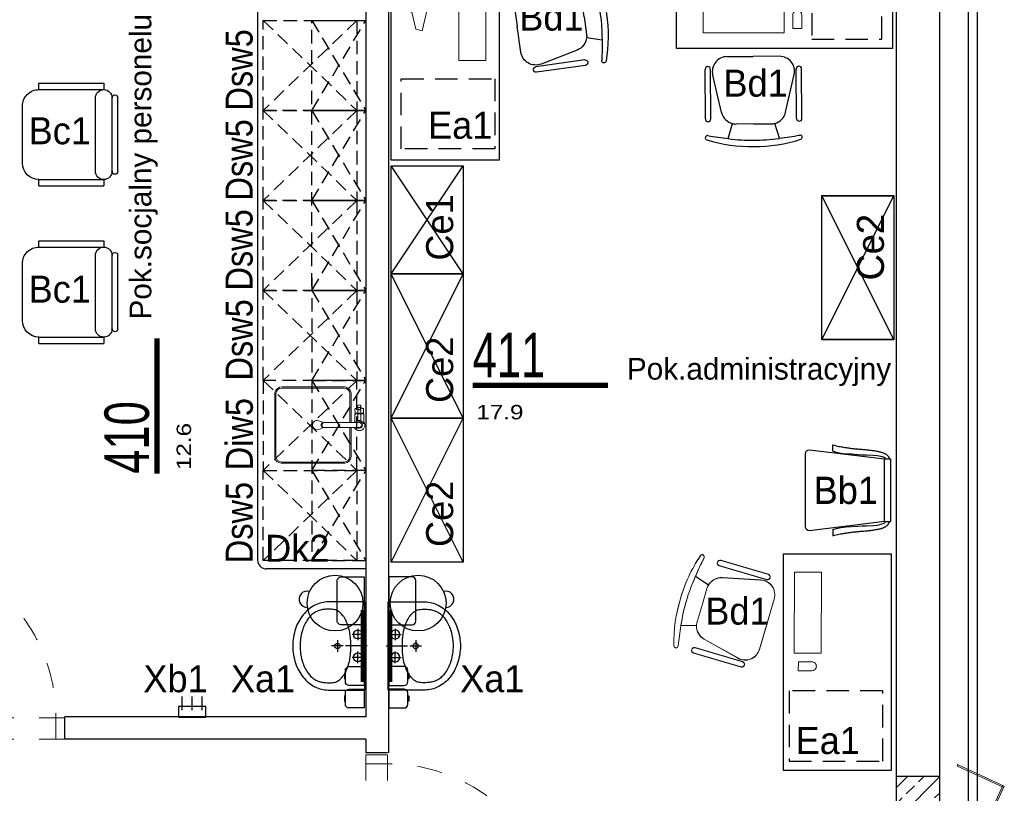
# Model space of a CAD drawing. Header units: millimetres. Extents: x 14495 to 271441, y -21035 to 2232.
# Tile 39 of 227: x 87549 to 88095, y -9360 to -8930. Entities that reach past the tile are written whole.
import ezdxf
from ezdxf.enums import TextEntityAlignment as Align

# ---------------------------------------------------------------- set-up
doc = ezdxf.new("R2010")
doc.units = ezdxf.units.MM
for name, pattern in [('0921-X-AR-20-00-FA$0$DASHED2', [0.375, 0.25, -0.125]), ('DASHED', [28.222222, 14.111111, -14.111111]), ('KRESKOWA2', [0.375, 0.25, -0.125])]:
    doc.linetypes.add(name, pattern=pattern)
for name, color, linetype in [('-- TECH  SYMBOLE', 1, 'Continuous'), ('-- TECH WYPOSAŻENIE', 2, 'Continuous'), ('-TECH Wyp-meble', 1, 'Continuous'), ('_urządzenia_sanit', 1, 'Continuous'), ('a-cienka', 8, 'Continuous'), ('A-POW-NR', 1, 'Continuous'), ('a_HATCH', 9, 'Continuous'), ('A_okładzina HPL', 37, 'Continuous'), ('A_PROJEKTOWANE', 3, 'Continuous'), ('A_SC_DZIAlOWE', 4, 'Continuous'), ('SC-PROJEKT', 3, 'Continuous'), ('TECH Meble', 1, 'Continuous'), ('TECH Sprzęt', 1, 'Continuous'), ('TECH Wyp.drobne', 1, 'Continuous')]:
    doc.layers.add(name, color=color, linetype=linetype)
doc.layers.add('A-POW', color=2, linetype='Continuous', plot=False)
for name, color, linetype, lineweight in [('A_L_CIENKA', 251, 'Continuous', 5), ('A_Stolarka_drzwi', 1, 'Continuous', 9), ('P-SANR-FIXT', 2, 'Continuous', 9), ('TECH Wyp-meble', 1, 'Continuous', 15)]:
    doc.layers.add(name, color=color, linetype=linetype, lineweight=lineweight)
doc.styles.add('ARIAL1_2', font='arial.ttf', dxfattribs={"width": 1.2})
doc.styles.add('arialce', font='ARIALN.TTF')
doc.styles.add('cg', font='GOTHIC.TTF')
doc.styles.add('ROMANS', font='romans', dxfattribs={"width": 0.6})
doc.styles.add('switz721ltexbt', font='swissel.ttf')

# ---------------------------------------------------------------- blocks, each defined once
blk = doc.blocks.new('DRZWI Z OSCIEZNICA NIEOKALAJACA 90')
at = {"linetype": 'DASHED'}
for p, q in [((-12, 5), (-12, 99)), ((0, 5), (0, 99))]:
    blk.add_line(p, q, dxfattribs=at)
at = {"ltscale": 0.05}
blk.add_line((-39.5, 52), (25.59, 52), dxfattribs=at)
for points in [[(-12, 99), (-12, 104), (0, 104), (0, 99)], [(93.91, 9.01), (1.43, 9.01), (1.43, 6.01), (93.91, 6.01)], [(-12, 0), (-12, 5), (0, 5), (0, 0)]]:
    blk.add_lwpolyline(points, close=True)
for points in [[(82.48, 9.01), (82.48, 16.01), (68.48, 16.01), (68.48, 14.01), (80.48, 14.01), (80.48, 9.01)], [(82.48, 6.01), (82.48, -0.99), (68.48, -0.99), (68.48, 1.01), (80.48, 1.01), (80.48, 6.01)]]:
    blk.add_lwpolyline(points)
at = {"linetype": 'DASHED'}
blk.add_arc((0, 5), 94, 2.4475, 90, dxfattribs=at)
blk = doc.blocks.new('fghsdx')
at = {"lineweight": 0}
for p, q in [((-37.08, -19.4), (-25.08, 6.6)), ((-36.19, -19.4), (-24.35, 6.26)), ((-14.42, 0.8), (-25.41, 5.87)), ((-14.08, 1.53), (-25.08, 6.6)), ((-2.07, 1.53), (8.92, 6.6)), ((-1.73, 0.8), (9.26, 5.87)), ((20.04, -19.4), (8.2, 6.26)), ((20.92, -19.4), (8.92, 6.6)), ((-16.15, 0.8), (0, 0.8)), ((-16.15, 0.8), (-16.15, 0)), ((-16.15, 0), (0, 0)), ((-14.42, 0.8), (-14.08, 1.53)), ((-1.73, 0.8), (-2.07, 1.53)), ((0, 0.8), (0, 0)), ((-37.08, -19.4), (-36.19, -19.4)), ((20.92, -19.4), (20.04, -19.4))]:
    blk.add_line(p, q, dxfattribs=at)
blk = doc.blocks.new('Sink-Top_Mount-Kitchen-All_in_One-KOHLER-Verse-K-RH28176 - NA-Stainless Steel-2198421-PW_K0')
at = {"layer": 'P-SANR-FIXT'}
for p, q in [((1.9, 28.2), (0.66, 28.2)), ((6.2, 28.2), (1.9, 28.2)), ((6.2, 28.2), (1.9, 28.2)), ((6.26, 28.04), (6.26, 28.14)), ((6.26, 28.04), (6.26, 28.14)), ((6.56, 27.9), (6.26, 28.04)), ((6.26, 28.04), (6.56, 27.9)), ((6.26, 23.44), (6.26, 28.04)), ((6.56, 28.04), (6.56, 27.9)), ((6.56, 27.9), (6.56, 28.04)), ((6.56, 23.58), (6.56, 27.9)), ((9.05, 28.14), (6.61, 28.1)), ((6.61, 28.1), (9.05, 28.14)), ((-1.4, 22.98), (-1.4, 25.74)), ((-1.4, 22.98), (-1.4, 5.99)), ((1.41, 22.98), (1.41, 25.63)), ((1.41, 5.98), (1.41, 22.98)), ((1.9, 23.29), (6.2, 23.29)), ((2.75, 26.59), (6.2, 26.59)), ((2.75, 24.89), (6.2, 24.89)), ((6.26, 23.44), (6.56, 23.58)), ((6.26, 23.35), (6.26, 23.44)), ((6.56, 23.58), (6.56, 23.44)), ((6.61, 23.39), (9.05, 23.35)), ((8.67, 25.31), (8.67, 26.18)), ((9.54, 26.51), (8.89, 26.39)), ((9.54, 24.98), (8.89, 25.09)), ((10.27, 26.63), (9.54, 26.51)), ((10.27, 26.63), (9.54, 26.51)), ((9.54, 24.98), (10.36, 24.84)), ((10.36, 24.84), (9.54, 24.98)), ((9.81, 26.38), (9.81, 25.09)), ((9.88, 26.5), (10.14, 26.61)), ((9.88, 24.98), (10.14, 24.87)), ((-21.21, 17.66), (-21.21, -17.66)), ((-20.52, 17.32), (-20.52, -17.32)), ((-17.34, 20.49), (-1.4, 20.49)), ((-17.09, 21.31), (-1.4, 21.31)), ((1.41, 21.31), (17.09, 21.31)), ((17.34, 20.49), (1.41, 20.49)), ((20.52, 17.32), (20.52, -17.32)), ((21.24, 17.15), (21.24, -17.15)), ((-1.4, 5.99), (-2.41, 3.21)), ((2.41, 3.21), (1.41, 5.98)), ((-18.02, -21.2), (18.02, -21.2)), ((-17.34, -20.49), (17.34, -20.49))]:
    blk.add_line(p, q, dxfattribs=at)
for centre, radius, start, end in [((0.01, 25.74), 3.1, 52.3561, 242.9065), ((0.01, 25.74), 3.1, 52.3561, 242.9065), ((0.01, 25.74), 1.74, 323.2478, 215.9549), ((-0.19, 25.74), 2.6, 307.8866, 70.8028), ((6.2, 28.14), 0.0595, 0, 90), ((6.2, 28.14), 0.0595, 0, 90), ((6.62, 28.04), 0.0568, 91.0001, 180), ((6.62, 28.04), 0.0568, 91.0001, 180), ((0, 25.74), 1.41, 355.4368, 180), ((0.01, 25.74), 3.1, 296.7952, 307.6439), ((6.06, 26.46), 0.196, 346.1171, 44.3003), ((6.06, 25.03), 0.196, 315.6997, 13.8829), ((6.2, 23.35), 0.0595, 270, 360), ((6.79, 26.34), 0.228, 139.824, 187.5734), ((6.79, 25.14), 0.228, 172.4266, 220.176), ((6.62, 23.44), 0.0568, 180, 268.9999), ((23.03, -242.25), 269.24, 93.1404, 93.4966), ((8.01, 34.63), 9.74, 261.7524, 271.6107), ((8.81, 26.2), 0.15, 130.7216, 188.3589), ((8.81, 25.29), 0.15, 171.6411, 229.2784), ((8.95, 26.03), 0.364, 100, 130.7216), ((8.95, 25.45), 0.364, 229.2784, 260), ((9.96, 26.38), 0.142, 121.5021, 180), ((9.93, 25.09), 0.12, 180, 244.398), ((10.35, 25.74), 0.9, 270.5499, 95.556), ((10.35, 25.74), 0.9, 270.5499, 95.556), ((-17.09, 17.15), 4.16, 90, 173.0533), ((-17.34, 17.32), 3.17, 90, 180), ((17.09, 17.15), 4.16, 360, 90), ((17.34, 17.32), 3.17, 0, 90), ((0, 2.33), 2.57, 160, 20), ((-17.09, -17.15), 4.16, 186.9467, 257.0598), ((-17.34, -17.32), 3.18, 180, 270), ((17.34, -17.32), 3.17, 270, 360), ((17.09, -17.15), 4.16, 282.9402, 0)]:
    blk.add_arc(centre, radius, start, end, dxfattribs=at)
for centre, major_axis, ratio, start_param, end_param in [((9.04, 25.73), (0, 2.42), 0.113203, 5.594218, 6.231005), ((0, 5.79), (1.41, 0), 0.945181, 2.930002, 6.494496), ((0, 6.35), (1.41, 0), 0.941223, 3.210567, 6.283185)]:
    blk.add_ellipse(centre, major_axis=major_axis, ratio=ratio, start_param=start_param, end_param=end_param, dxfattribs=at)
for points in [[(9.21, 27.59), (9.21, 27.64), (9.19, 27.73), (9.17, 27.84), (9.15, 27.94), (9.13, 28.02), (9.1, 28.08), (9.08, 28.12), (9.06, 28.13), (9.05, 28.14)], [(9.54, 26.51), (9.51, 26.65), (9.43, 26.92), (9.29, 27.29), (9.23, 27.49), (9.21, 27.59)], [(9.05, 23.35), (9.06, 23.35), (9.08, 23.36), (9.1, 23.4), (9.13, 23.47), (9.15, 23.54), (9.17, 23.64), (9.19, 23.76), (9.21, 23.85), (9.21, 23.89)], [(9.54, 24.98), (9.51, 24.83), (9.43, 24.56), (9.29, 24.2), (9.23, 23.99), (9.21, 23.89)]]:
    blk.add_open_spline(points, degree=3, dxfattribs=at)
for points, knots in [([(9.54, 26.51), (9.53, 26.56), (9.5, 26.67), (9.46, 26.79), (9.43, 26.89), (9.41, 26.96), (9.38, 27.03), (9.36, 27.09), (9.35, 27.14), (9.33, 27.18), (9.31, 27.24), (9.29, 27.3), (9.27, 27.36), (9.25, 27.42), (9.23, 27.5), (9.22, 27.55), (9.21, 27.59)], [0, 0, 0, 0, 0.125, 0.25, 0.3125, 0.375, 0.4375, 0.5, 0.53125, 0.5625, 0.625, 0.6875, 0.75, 0.8125, 0.875, 1, 1, 1, 1]), ([(2.45, 25.74), (2.45, 25.78), (2.45, 25.86), (2.46, 25.96), (2.47, 26.05), (2.47, 26.11), (2.48, 26.16), (2.49, 26.2), (2.49, 26.23), (2.5, 26.26), (2.51, 26.3), (2.52, 26.35), (2.54, 26.39), (2.55, 26.43), (2.57, 26.45), (2.59, 26.47), (2.61, 26.5), (2.65, 26.53), (2.69, 26.57), (2.73, 26.58), (2.75, 26.59)], [0, 0, 0, 0, 0.125, 0.25, 0.3125, 0.375, 0.4375, 0.46875, 0.5, 0.53125, 0.5625, 0.625, 0.6875, 0.71875, 0.75, 0.78125, 0.8125, 0.875, 0.9375, 1, 1, 1, 1]), ([(2.45, 25.74), (2.45, 25.7), (2.45, 25.62), (2.46, 25.52), (2.47, 25.44), (2.47, 25.38), (2.48, 25.33), (2.49, 25.29), (2.49, 25.26), (2.5, 25.23), (2.51, 25.19), (2.52, 25.14), (2.54, 25.09), (2.55, 25.06), (2.57, 25.03), (2.59, 25.01), (2.61, 24.98), (2.65, 24.95), (2.69, 24.92), (2.73, 24.9), (2.75, 24.89)], [0, 0, 0, 0, 0.125, 0.25, 0.3125, 0.375, 0.4375, 0.46875, 0.5, 0.53125, 0.5625, 0.625, 0.6875, 0.71875, 0.75, 0.78125, 0.8125, 0.875, 0.9375, 1, 1, 1, 1]), ([(8.28, 26.59), (8.3, 26.58), (8.34, 26.56), (8.39, 26.53), (8.42, 26.5), (8.44, 26.47), (8.46, 26.45), (8.47, 26.42), (8.48, 26.39), (8.5, 26.34), (8.51, 26.29), (8.52, 26.25), (8.52, 26.22), (8.53, 26.19), (8.54, 26.15), (8.54, 26.1), (8.55, 26.04), (8.55, 25.96), (8.56, 25.86), (8.56, 25.78), (8.56, 25.74)], [-1, -1, -1, -1, -0.9375, -0.875, -0.8125, -0.78125, -0.75, -0.71875, -0.6875, -0.625, -0.5625, -0.53125, -0.5, -0.46875, -0.4375, -0.375, -0.3125, -0.25, -0.125, 0, 0, 0, 0]), ([(8.28, 24.9), (8.3, 24.9), (8.34, 24.92), (8.39, 24.95), (8.42, 24.99), (8.44, 25.01), (8.46, 25.04), (8.47, 25.06), (8.48, 25.09), (8.5, 25.14), (8.51, 25.19), (8.52, 25.23), (8.52, 25.26), (8.53, 25.29), (8.54, 25.33), (8.54, 25.38), (8.55, 25.44), (8.55, 25.52), (8.56, 25.62), (8.56, 25.7), (8.56, 25.74)], [-1, -1, -1, -1, -0.9375, -0.875, -0.8125, -0.78125, -0.75, -0.71875, -0.6875, -0.625, -0.5625, -0.53125, -0.5, -0.46875, -0.4375, -0.375, -0.3125, -0.25, -0.125, 0, 0, 0, 0]), ([(9.21, 23.89), (9.22, 23.93), (9.23, 23.98), (9.25, 24.06), (9.27, 24.12), (9.29, 24.18), (9.31, 24.25), (9.33, 24.3), (9.35, 24.35), (9.36, 24.39), (9.38, 24.45), (9.41, 24.52), (9.43, 24.59), (9.46, 24.69), (9.5, 24.82), (9.53, 24.92), (9.54, 24.98)], [0, 0, 0, 0, 0.125, 0.1875, 0.25, 0.3125, 0.375, 0.4375, 0.46875, 0.5, 0.5625, 0.625, 0.6875, 0.75, 0.875, 1, 1, 1, 1])]:
    blk.add_open_spline(points, degree=3, knots=knots, dxfattribs=at)
blk = doc.blocks.new('K.1.1')
at = {"color": 2}
for p, q in [((-20.38, 53), (20.38, 53)), ((-20.38, 49.77), (20.38, 49.77)), ((-28.5, 9.23), (-28.5, 45.15)), ((-25, 45.15), (-28.5, 45.15)), ((-25, 9.23), (-25, 45.15)), ((25, 9.23), (25, 45.15)), ((28.5, 45.15), (25, 45.15)), ((28.5, 9.23), (28.5, 45.15)), ((-20.38, 40.54), (20.38, 40.54)), ((-28.5, 9.23), (-25, 9.23)), ((25, 9.23), (28.5, 9.23)), ((-15.77, 0), (15.77, 0))]:
    blk.add_line(p, q, dxfattribs=at)
for centre, radius, start, end in [((-20.38, 45.15), 4.62, 90, 270), ((-20.38, 51.38), 1.62, 90, 270), ((20.38, 51.38), 1.62, 270, 90), ((20.38, 45.15), 4.62, 270, 90), ((-15.77, 9.23), 9.23, 180, 270), ((15.77, 9.23), 9.23, 270, 0)]:
    blk.add_arc(centre, radius, start, end, dxfattribs=at)
at = {"style": 'ROMANS', "flags": 1}
for tag, p in [('OPIS', (-154.94, 45.65)), ('WYMIARY', (-154.7, 27.93)), ('PRODUCENT', (-155.26, 9.38)), ('TYP', (-155.26, -12.3))]:
    blk.add_attdef(tag, p, '', height=10, dxfattribs=at)
blk = doc.blocks.new('wieszak krótki')
at = {"color": 2, "linetype": 'Continuous'}
for p, q in [((-1.58, 19.5), (-9.16, 19.5)), ((-1.58, 14), (-9.16, 14)), ((-1.58, 8.5), (-9.16, 8.5))]:
    blk.add_line(p, q, dxfattribs=at)
blk.add_lwpolyline([(-3.68, 6.5), (-3.68, 21.5), (2.21, 21.5), (2.21, 6.5)], close=True, dxfattribs=at)
blk = doc.blocks.new('FOTEL do BIURKA')
at = {"color": 2}
for p, q in [((-14.27, 8.03), (-11.71, -0.26)), ((14.27, 8.03), (11.71, -0.26)), ((0, 0), (-9.66, 0)), ((0, 0), (9.66, 0)), ((-17.78, -6.45), (-22.62, -27.28)), ((17.78, -6.45), (22.62, -27.28)), ((-14.51, -37.5), (0, -37.5)), ((14.51, -37.5), (0, -37.5))]:
    blk.add_line(p, q, dxfattribs=at)
at = {"color": 2, "ltscale": 0.7}
for p, q in [((-26.79, -2.94), (-26.79, -30.47)), ((-23.79, -2.94), (-23.79, -30.47)), ((23.79, -2.94), (23.79, -30.47)), ((26.79, -2.94), (26.79, -30.47))]:
    blk.add_line(p, q, dxfattribs=at)
at = {"color": 2}
for centre, radius, start, end in [((-1.1, -70.52), 83.02, 89.2376, 107.5114), ((1.1, -70.52), 83.02, 72.4886, 90.7624), ((-25.71, 7.51), 1.21, 108.3082, 283.3685), ((3.38, -145.12), 154.17, 96.5758, 100.77), ((0, -91.36), 100.41, 90, 98.0662), ((0, -91.36), 100.41, 81.9338, 90), ((-3.38, -145.12), 154.17, 79.23, 83.4242), ((25.71, 7.51), 1.21, 256.6315, 71.6918), ((-9.66, -8.33), 8.33, 90, 103.3032), ((9.66, -8.33), 8.33, 76.6968, 90), ((-9.66, -8.33), 8.33, 104.2415, 166.9068), ((9.66, -8.33), 8.33, 13.0932, 75.7585), ((-14.51, -29.17), 8.33, 166.9068, 270), ((14.51, -29.17), 8.33, 270, 13.0932)]:
    blk.add_arc(centre, radius, start, end, dxfattribs=at)
at = {"color": 2, "ltscale": 0.7}
for centre, start, end in [((-25.29, -2.94), 360, 180), ((-25.29, -2.94), 360, 180), ((25.29, -2.94), 0, 180), ((25.29, -2.94), 0, 180), ((-25.29, -30.47), 180, 360), ((25.29, -30.47), 180, 0)]:
    blk.add_arc(centre, 1.5, start, end, dxfattribs=at)
blk = doc.blocks.new('komputer')
at = {"color": 252, "lineweight": 18}
for p, q in [((-39005.35, 1320.85), (-39009.08, 1311.81)), ((-39001.63, 1321.04), (-39005.35, 1320.85)), ((-38999.55, 1281.1), (-39001.63, 1321.04)), ((-39009.08, 1311.81), (-39012.51, 1311.63)), ((-39012.51, 1311.63), (-39011.35, 1289.33)), ((-39009.08, 1311.81), (-39007.92, 1289.51)), ((-39007.92, 1289.51), (-39009.08, 1311.81)), ((-39011.35, 1289.33), (-39007.92, 1289.51)), ((-39007.92, 1289.51), (-39003.27, 1280.9)), ((-39003.27, 1280.9), (-38999.55, 1281.1))]:
    blk.add_line(p, q, dxfattribs=at)
blk.add_lwpolyline([(-38971.81, 1286.74), (-38963.87, 1331.04), (-38978.63, 1333.69), (-38986.57, 1289.39)], close=True, dxfattribs=at)
blk.add_lwpolyline([(-38975.81, 1277.59), (-38974.93, 1282.51), (-38982.31, 1283.83, 0.414214), (-38985.21, 1281.81), (-38985.21, 1281.81, 0.414214), (-38983.19, 1278.91)], format="xyb", close=True, dxfattribs=at)
blk = doc.blocks.new('umywalka')
at = {"layer": '_urządzenia_sanit', "color": 2, "linetype": 'Continuous'}
for p, q in [((331482.45, 871398.51), (331462.04, 871398.51)), ((331462.04, 871398.51), (331462.04, 871349.58)), ((331465.93, 871383.65), (331465.93, 871377.19)), ((331462.7, 871380.42), (331469.16, 871380.42)), ((331460.8, 871374.04), (331472.71, 871374.04)), ((331474.04, 871374.04), (331480.5, 871374.04)), ((331477.27, 871370.82), (331477.27, 871377.27)), ((331462.7, 871367.67), (331469.16, 871367.67)), ((331465.93, 871364.44), (331465.93, 871370.9)), ((331462.04, 871349.58), (331482.45, 871349.58))]:
    blk.add_line(p, q, dxfattribs=at)
for centre, radius in [((331465.93, 871380.42), 2.5), ((331477.27, 871374.04), 1.5), ((331465.93, 871367.67), 2.5)]:
    blk.add_circle(centre, radius, dxfattribs=at)
for centre, radius, start, end in [((331482.2, 871375.47), 19.04, 96.6753, 101.2008), ((331481.63, 871380.31), 14.16, 90.0044, 96.6753), ((331481.63, 871356.57), 37.9, 85.928, 90.0044), ((331482.45, 871382.64), 15.87, 62.6911, 90), ((331483.49, 871382.66), 11.75, 74.208, 85.928), ((331480.31, 871378.49), 20.54, 38.7372, 62.6911), ((331481.83, 871384.1), 10.15, 148.384, 156.6022), ((331485.96, 871381.56), 14.99, 141.6243, 148.384), ((331483.43, 871383.56), 11.77, 135.4467, 141.6243), ((331486.24, 871380.79), 15.71, 130.0998, 135.4467), ((331483.15, 871384.46), 10.92, 123.1945, 130.0998), ((331479.37, 871390.23), 4.02, 111.7985, 123.1945), ((331479.17, 871390.73), 3.48, 101.2008, 111.7985), ((331482.48, 871379.1), 15.45, 63.9928, 74.208), ((331485.42, 871385.12), 8.75, 46.1924, 63.9928), ((331478.68, 871378.1), 18.48, 33.9688, 46.1924), ((331476.95, 871375.8), 24.84, 18.3811, 38.7372), ((331540.18, 871362.69), 72.36, 162.3793, 163.9666), ((331513.86, 871371.05), 44.74, 159.7511, 162.3793), ((331501.13, 871375.75), 31.17, 156.6022, 159.7511), ((331476.09, 871376.35), 21.61, 24.7806, 33.9688), ((331475.72, 871376.18), 22.01, 15.6775, 24.7806), ((331471.67, 871374.04), 30.41, 0, 18.3811), ((331496.08, 871375.82), 26.18, 173.7185, 177.7403), ((331844.52, 871337.47), 376.71, 173.2621, 173.7185), ((331473.33, 871381.32), 2.94, 168.0964, 173.2621), ((331480.91, 871379.72), 10.69, 163.9666, 168.0964), ((331468.42, 871374.13), 29.6, 7.7962, 15.6775), ((331467.78, 871374.04), 30.24, 0, 7.7962), ((331531.1, 871374.44), 61.22, 177.7403, 180.3698), ((331531.1, 871373.65), 61.22, 179.6302, 182.2597), ((331467.78, 871374.04), 30.24, 352.2038, 0), ((331471.67, 871374.04), 30.41, 341.6189, 0), ((331496.08, 871372.27), 26.18, 182.2597, 186.2815), ((331844.52, 871410.62), 376.71, 186.2815, 186.7379), ((331468.42, 871373.96), 29.6, 344.3225, 352.2038), ((331473.33, 871366.77), 2.94, 186.7379, 191.9036), ((331480.91, 871368.37), 10.69, 191.9036, 196.0334), ((331540.18, 871385.4), 72.36, 196.0334, 197.6207), ((331513.86, 871377.04), 44.74, 197.6207, 200.2489), ((331501.13, 871372.34), 31.17, 200.2489, 203.3978), ((331476.09, 871371.74), 21.61, 326.0312, 335.2194), ((331475.72, 871371.91), 22.01, 335.2194, 344.3225), ((331476.95, 871372.29), 24.84, 321.2628, 341.6189), ((331481.83, 871363.99), 10.15, 203.3978, 211.616), ((331485.96, 871366.53), 14.99, 211.616, 218.3757), ((331483.43, 871364.53), 11.77, 218.3757, 224.5533), ((331486.24, 871367.3), 15.71, 224.5533, 229.9002), ((331485.42, 871362.97), 8.75, 296.0072, 313.8076), ((331480.31, 871369.6), 20.54, 297.3089, 321.2628), ((331478.68, 871369.99), 18.48, 313.8076, 326.0312), ((331483.15, 871363.63), 10.92, 229.9002, 236.8055), ((331479.37, 871357.86), 4.02, 236.8055, 248.2015), ((331479.17, 871357.36), 3.48, 248.2015, 258.7992), ((331482.2, 871372.62), 19.04, 258.7992, 263.3247), ((331481.63, 871367.78), 14.16, 263.3247, 269.9956), ((331481.63, 871391.52), 37.9, 269.9956, 274.072), ((331482.45, 871365.45), 15.87, 270, 297.3089), ((331483.49, 871365.43), 11.75, 274.072, 285.792), ((331482.48, 871368.99), 15.45, 285.792, 296.0072)]:
    blk.add_arc(centre, radius, start, end, dxfattribs=at)
blk = doc.blocks.new('POW')
at = {"const_width": 5}
blk.add_lwpolyline([(125.32, 0), (0, 0)], dxfattribs=at)
at = {"style": 'switz721ltexbt'}
blk.add_attdef('001', (-1.78, 12.35), '', height=41.18, dxfattribs=at)
blk = doc.blocks.new('krzesło')
at = {"color": 2, "ltscale": 0.1}
for p, q in [((3392.04, -4348.28), (3397.14, -4389.9)), ((3434.79, -4346.03), (3394.29, -4346.03)), ((3431.95, -4389.9), (3437.04, -4348.28)), ((3392.77, -4361.22), (3389.26, -4361.22)), ((3436.3, -4361.22), (3439.81, -4361.22)), ((3431.94, -4389.9), (3397.13, -4389.9)), ((3397.13, -4389.9), (3397.13, -4393.28)), ((3397.13, -4393.28), (3431.94, -4393.28)), ((3431.94, -4389.9), (3431.94, -4393.28))]:
    blk.add_line(p, q, dxfattribs=at)
for points in [[(3389.26, -4361.22), (3389.54, -4362.19), (3389.78, -4363.08), (3389.98, -4363.91), (3390.15, -4364.67), (3390.28, -4365.37), (3390.4, -4366.04), (3390.5, -4366.66), (3390.6, -4367.26), (3390.69, -4367.84), (3390.78, -4368.4), (3390.86, -4368.95), (3390.95, -4369.49), (3391.03, -4370.02), (3391.1, -4370.55), (3391.18, -4371.08), (3391.25, -4371.61), (3391.31, -4372.14), (3391.37, -4372.68), (3391.43, -4373.22), (3391.49, -4373.78), (3391.54, -4374.34), (3391.59, -4374.91), (3391.64, -4375.49), (3391.69, -4376.09), (3391.74, -4376.69), (3391.79, -4377.31), (3391.85, -4377.94), (3391.9, -4378.57), (3391.96, -4379.2), (3392.01, -4379.83), (3392.07, -4380.46), (3392.14, -4381.08), (3392.21, -4381.69), (3392.28, -4382.3), (3392.36, -4382.89), (3392.44, -4383.46), (3392.52, -4384.01), (3392.6, -4384.54), (3392.68, -4385.05), (3392.77, -4385.53), (3392.85, -4385.99), (3392.93, -4386.42), (3393.02, -4386.82), (3393.11, -4387.2), (3393.2, -4387.56), (3393.29, -4387.91), (3393.38, -4388.24), (3393.48, -4388.55), (3393.58, -4388.85), (3393.69, -4389.15), (3393.8, -4389.43), (3393.92, -4389.7), (3394.04, -4389.96), (3394.17, -4390.21), (3394.3, -4390.44), (3394.44, -4390.67), (3394.59, -4390.89), (3394.74, -4391.09), (3394.89, -4391.28), (3395.05, -4391.46), (3395.21, -4391.63), (3395.37, -4391.78), (3395.53, -4391.92), (3395.69, -4392.04), (3395.85, -4392.15), (3396.01, -4392.24), (3396.17, -4392.33), (3396.34, -4392.41), (3396.52, -4392.48), (3396.71, -4392.56), (3396.91, -4392.63), (3397.13, -4392.72)], [(3392.77, -4361.22), (3393.3, -4363.36), (3393.84, -4365.76), (3394.24, -4368.59), (3394.38, -4371.7), (3394.64, -4375.1), (3394.78, -4377.64), (3394.78, -4380.04), (3395.05, -4383.72), (3395.18, -4386.12), (3395.85, -4388.67), (3396.39, -4390.08), (3397.13, -4390.47)], [(3436.3, -4361.22), (3435.77, -4363.36), (3435.23, -4365.76), (3434.83, -4368.59), (3434.69, -4371.7), (3434.43, -4375.1), (3434.29, -4377.64), (3434.29, -4380.04), (3434.02, -4383.72), (3433.89, -4386.12), (3433.22, -4388.67), (3432.68, -4390.08), (3431.94, -4390.47)], [(3439.81, -4361.22), (3439.53, -4362.19), (3439.29, -4363.08), (3439.09, -4363.91), (3438.92, -4364.67), (3438.79, -4365.37), (3438.67, -4366.04), (3438.57, -4366.66), (3438.47, -4367.26), (3438.38, -4367.84), (3438.29, -4368.4), (3438.21, -4368.95), (3438.12, -4369.49), (3438.04, -4370.02), (3437.97, -4370.55), (3437.89, -4371.08), (3437.82, -4371.61), (3437.76, -4372.14), (3437.7, -4372.68), (3437.64, -4373.22), (3437.58, -4373.78), (3437.53, -4374.34), (3437.48, -4374.91), (3437.43, -4375.49), (3437.38, -4376.09), (3437.33, -4376.69), (3437.27, -4377.31), (3437.22, -4377.94), (3437.17, -4378.57), (3437.11, -4379.2), (3437.06, -4379.83), (3436.99, -4380.46), (3436.93, -4381.08), (3436.86, -4381.69), (3436.79, -4382.3), (3436.71, -4382.89), (3436.63, -4383.46), (3436.55, -4384.01), (3436.47, -4384.54), (3436.39, -4385.05), (3436.3, -4385.53), (3436.22, -4385.99), (3436.14, -4386.42), (3436.05, -4386.82), (3435.96, -4387.2), (3435.87, -4387.56), (3435.78, -4387.91), (3435.69, -4388.24), (3435.59, -4388.55), (3435.49, -4388.85), (3435.38, -4389.15), (3435.27, -4389.43), (3435.15, -4389.7), (3435.03, -4389.96), (3434.9, -4390.21), (3434.77, -4390.44), (3434.63, -4390.67), (3434.48, -4390.89), (3434.33, -4391.09), (3434.18, -4391.28), (3434.02, -4391.46), (3433.86, -4391.63), (3433.7, -4391.78), (3433.54, -4391.92), (3433.38, -4392.04), (3433.22, -4392.15), (3433.06, -4392.24), (3432.9, -4392.33), (3432.73, -4392.41), (3432.55, -4392.48), (3432.36, -4392.56), (3432.16, -4392.63), (3431.94, -4392.72)]]:
    blk.add_lwpolyline(points, dxfattribs=at)
for centre, start, end in [((3394.29, -4348.28), 90, 180), ((3434.79, -4348.28), 0, 90)]:
    blk.add_arc(centre, 2.25, start, end, dxfattribs=at)
blk = doc.blocks.new('krzesełko')
at = {"layer": 'TECH Meble'}
blk.add_blockref('krzesło', (-3414.54, 4393.28), dxfattribs=at)

msp = doc.modelspace()

# ---------------------------------------------------------------- hatches: boundary and pattern name
at = {"layer": 'a_HATCH', "linetype": 'Continuous', "lineweight": 13}
h = msp.add_hatch(dxfattribs=at)
h.set_pattern_fill('ANSI33', color=256, scale=2, style=0)
h.set_pattern_definition([(45, (-1483.319, -3145.973), (-8.9802561, 8.9802561), []), (45, (-1474.339, -3145.973), (-8.9802561, 8.9802561), [6.35, -3.175])])
h.paths.add_polyline_path([(88040.26, -9395.47), (88046.76, -9395.47), (88046.76, -9350.47), (88035.26, -9350.47), (88035.26, -9395.47), (88037.44, -9395.47)])
h.paths.add_polyline_path([(88059.08, -9395.47), (88059.26, -9395.47), (88059.26, -9395.36), (88059.26, -9350.47), (88046.76, -9350.47), (88046.76, -9395.47)])

# ---------------------------------------------------------------- linework, layer by layer
at = {"layer": '-- TECH WYPOSAŻENIE', "color": 252, "linetype": 'KRESKOWA2', "ltscale": 30}
for p, q in [((87683.86, -8930.78), (87735.86, -8980.79)), ((87735.86, -8930.81), (87683.86, -8980.75)), ((87683.83, -8980.75), (87735.83, -9030.76)), ((87735.83, -8980.78), (87683.83, -9030.72)), ((87735.83, -9030.75), (87683.82, -9080.7)), ((87683.83, -9030.72), (87735.82, -9080.73)), ((87683.86, -9080.7), (87735.86, -9130.71)), ((87735.86, -9080.73), (87683.86, -9130.67)), ((87683.86, -9130.67), (87735.86, -9180.68)), ((87735.86, -9130.67), (87683.86, -9180.66)), ((87683.89, -9180.68), (87735.89, -9230.69)), ((87735.89, -9180.71), (87683.89, -9230.65))]:
    msp.add_line(p, q, dxfattribs=at)
at = {"layer": '-- TECH WYPOSAŻENIE', "color": 1, "linetype": 'KRESKOWA2', "ltscale": 30}
for p, q in [((87710.8, -8930.79), (87740.8, -8980.79)), ((87710.8, -8980.77), (87740.83, -8930.79)), ((87710.8, -9078.57), (87710.89, -8930.79)), ((87710.89, -8930.79), (87740.89, -8930.79)), ((87740.93, -8980.79), (87706.07, -8980.76)), ((87710.77, -8980.77), (87740.77, -9030.76)), ((87710.77, -9030.75), (87740.79, -8980.77)), ((87710.8, -8980.77), (87740.85, -8980.77)), ((87740.89, -9030.76), (87706.03, -9030.74)), ((87710.76, -9080.72), (87740.79, -9030.74)), ((87710.77, -9030.74), (87740.77, -9080.73)), ((87710.77, -9030.75), (87740.81, -9030.75)), ((87710.89, -9073.74), (87710.83, -9225.84)), ((87740.89, -9080.74), (87706.03, -9080.71)), ((87710.76, -9080.72), (87740.81, -9080.72)), ((87710.8, -9080.71), (87740.8, -9130.7)), ((87710.8, -9130.69), (87740.83, -9080.71)), ((87740.93, -9130.71), (87706.07, -9130.68)), ((87710.8, -9130.69), (87740.85, -9130.69)), ((87740.85, -9130.7), (87710.85, -9130.69)), ((87710.86, -9130.69), (87740.86, -9130.7)), ((87710.87, -9180.67), (87740.81, -9130.64)), ((87710.87, -9130.67), (87740.81, -9180.7)), ((87740.82, -9180.7), (87710.82, -9180.68)), ((87710.83, -9180.7), (87740.83, -9230.69)), ((87710.83, -9230.67), (87740.86, -9180.7)), ((87710.83, -9230.67), (87740.83, -9230.69))]:
    msp.add_line(p, q, dxfattribs=at)
at = {"layer": '-- TECH WYPOSAŻENIE'}
for p, q in [((87794.84, -9071.55), (87754.84, -9011.55)), ((87754.84, -9071.55), (87794.84, -9011.55)), ((88033.97, -9107.94), (87993.97, -9027.94)), ((87993.97, -9107.94), (88033.97, -9027.94)), ((88033.97, -9108.09), (87993.97, -9028.09)), ((87993.97, -9108.09), (88033.97, -9028.09)), ((87794.84, -9151.55), (87754.84, -9071.55)), ((87754.84, -9151.55), (87794.84, -9071.55)), ((87754.84, -9231.55), (87794.84, -9151.55)), ((87794.84, -9231.55), (87754.84, -9151.55))]:
    msp.add_line(p, q, dxfattribs=at)
at = {"layer": '-- TECH WYPOSAŻENIE', "color": 2}
for points in [[(87913.25, -8946.41), (87913.25, -8886.41), (88033.25, -8886.41), (88033.25, -8946.41)], [(87794.84, -9011.55), (87794.84, -9071.55), (87754.84, -9071.55), (87754.84, -9011.55)], [(88033.97, -9027.94), (88033.97, -9107.94), (87993.97, -9107.94), (87993.97, -9027.94)], [(88033.97, -9028.09), (88033.97, -9108.09), (87993.97, -9108.09), (87993.97, -9028.09)], [(87794.84, -9071.55), (87794.84, -9151.55), (87754.84, -9151.55), (87754.84, -9071.55)], [(87794.84, -9151.55), (87794.84, -9231.55), (87754.84, -9231.55), (87754.84, -9151.55)]]:
    msp.add_lwpolyline(points, close=True, dxfattribs=at)
at = {"layer": '-- TECH WYPOSAŻENIE'}
msp.add_lwpolyline([(87754.79, -8888.28), (87814.79, -8888.28), (87814.79, -9008.28), (87754.79, -9008.28)], close=True, dxfattribs=at)
at = {"layer": '-- TECH WYPOSAŻENIE', "color": 252, "linetype": 'KRESKOWA2', "ltscale": 30}
for points in [[(87683.86, -8930.78), (87735.86, -8930.81), (87735.86, -8980.79), (87683.86, -8980.75)], [(87683.83, -8980.75), (87735.83, -8980.78), (87735.83, -9030.76), (87683.83, -9030.72)], [(87683.83, -9030.72), (87735.83, -9030.75), (87735.82, -9080.73), (87683.82, -9080.7)], [(87683.86, -9080.7), (87735.86, -9080.73), (87735.86, -9130.71), (87683.86, -9130.67)], [(87735.86, -9130.67), (87683.86, -9130.67), (87683.86, -9180.66), (87735.86, -9180.68)], [(87683.89, -9180.68), (87735.89, -9180.71), (87735.89, -9230.69), (87683.89, -9230.65)]]:
    msp.add_lwpolyline(points, close=True, dxfattribs=at)
at = {"color": 2, "linetype": 'Continuous'}
msp.add_lwpolyline([(88032.56, -9347.17), (88032.56, -9227.17), (87972.56, -9227.17), (87972.56, -9347.17)], close=True, dxfattribs=at)
at = {"color": 252, "lineweight": 18}
msp.add_lwpolyline([(87978.83, -9237.13), (87978.62, -9282.13), (87993.62, -9282.2), (87993.83, -9237.2)], close=True, dxfattribs=at)
msp.add_lwpolyline([(87980.9, -9291.86), (87980.93, -9286.86), (87988.42, -9286.9, -0.414214), (87990.91, -9289.41), (87990.91, -9289.41, -0.414214), (87988.4, -9291.9)], format="xyb", close=True, dxfattribs=at)
at = {"layer": 'a-cienka'}
for p, q in [((88075.26, -8824.9), (88075.26, -9395.4)), ((88080.26, -8824.9), (88080.26, -9395.4))]:
    msp.add_line(p, q, dxfattribs=at)
at = {"layer": 'a_HATCH', "linetype": 'Continuous', "lineweight": 13}
msp.add_line((88035.26, -9350.47), (88059.26, -9350.47), dxfattribs=at)
at = {"layer": 'A_okładzina HPL', "lineweight": 30}
msp.add_line((88080.26, -8819.83), (88080.26, -9395.4), dxfattribs=at)
at = {"layer": 'A_PROJEKTOWANE'}
for p, q in [((88059.26, -8840.83), (88059.26, -9395.47)), ((88035.26, -8864.97), (88035.26, -9395.47)), ((88035.26, -9350.47), (88059.26, -9350.47))]:
    msp.add_line(p, q, dxfattribs=at)
at = {"layer": 'A_SC_DZIAlOWE'}
for p, q in [((87740.83, -8842.02), (87740.83, -9317.46)), ((87753.33, -8842.02), (87753.33, -9337.55)), ((87573.76, -9329.96), (87573.76, -9317.46)), ((87740.83, -9317.46), (87573.76, -9317.46)), ((87740.83, -9329.96), (87573.76, -9329.96)), ((87740.83, -9329.96), (87740.83, -9337.55)), ((87752.83, -9337.54), (87740.69, -9337.55))]:
    msp.add_line(p, q, dxfattribs=at)
at = {"layer": 'SC-PROJEKT', "color": 2, "linetype": 'Continuous', "lineweight": -3}
for p, q in [((87680.7, -8884.83), (87680.69, -9230.37)), ((87740.99, -9235.36), (87685.69, -9235.36))]:
    msp.add_line(p, q, dxfattribs=at)
msp.add_arc((87685.69, -9230.36), 5, 179.9989, 269.9972, dxfattribs=at)
at = {"layer": 'TECH Sprzęt', "color": 8, "linetype": '0921-X-AR-20-00-FA$0$DASHED2', "lineweight": -3, "ltscale": 50}
for points in [[(87988.33, -8889.18), (87988.33, -8941.18), (88027.33, -8941.18), (88027.33, -8889.18)], [(87760.48, -8963.17), (87812.48, -8963.17), (87812.48, -9002.17), (87760.48, -9002.17)], [(88027.74, -9303.1), (87975.74, -9303.1), (87975.74, -9342.1), (88027.74, -9342.1)]]:
    msp.add_lwpolyline(points, close=True, dxfattribs=at)
at = {"layer": 'TECH Wyp.drobne', "color": 1}
for points in [[(87724.95, -9264.32), (87724.95, -9241.82, -0.414214), (87726.95, -9239.82), (87739.95, -9239.82), (87739.95, -9266.32), (87726.95, -9266.32, -0.414214)], [(87768.56, -9264.32), (87768.56, -9241.82, 0.414214), (87766.56, -9239.82), (87753.56, -9239.82), (87753.56, -9266.32), (87766.56, -9266.32, 0.414214)], [(87729.45, -9298.11), (87729.45, -9291.61, -0.414214), (87731.45, -9289.61), (87739.95, -9289.61), (87739.95, -9300.11), (87731.45, -9300.11, -0.414214)], [(87764.06, -9298.11), (87764.06, -9291.61, 0.414214), (87762.06, -9289.61), (87753.56, -9289.61), (87753.56, -9300.11), (87762.06, -9300.11, 0.414214)], [(87729.45, -9310.58), (87729.45, -9304.08, -0.414214), (87731.45, -9302.08), (87739.95, -9302.08), (87739.95, -9312.58), (87731.45, -9312.58, -0.414214)], [(87764.06, -9310.58), (87764.06, -9304.08, 0.414214), (87762.06, -9302.08), (87753.56, -9302.08), (87753.56, -9312.58), (87762.06, -9312.58, 0.414214)]]:
    msp.add_lwpolyline(points, format="xyb", close=True, dxfattribs=at)
at = {"layer": 'TECH Wyp.drobne', "color": 1, "const_width": 2}
for points in [[(87738.95, -9298.15), (87738.95, -9258.15)], [(87754.56, -9298.15), (87754.56, -9258.15)]]:
    msp.add_lwpolyline(points, dxfattribs=at)
at = {"layer": 'TECH Wyp.drobne', "color": 1}
for points in [[(87729.45, -9296.41), (87729.45, -9293.31), (87728.9, -9293.31), (87728.9, -9296.41)], [(87764.06, -9296.41), (87764.06, -9293.31), (87764.61, -9293.31), (87764.61, -9296.41)], [(87729.45, -9308.88), (87729.45, -9305.78), (87728.9, -9305.78), (87728.9, -9308.88)], [(87764.06, -9308.88), (87764.06, -9305.78), (87764.61, -9305.78), (87764.61, -9308.88)]]:
    msp.add_lwpolyline(points, close=True, dxfattribs=at)
for centre in [(87723.71, -9254.32), (87769.81, -9254.32)]:
    msp.add_circle(centre, 15.5, dxfattribs=at)
for centre, start, end in [((87708.36, -9252.18), 73.6, 270.5065), ((87785.16, -9252.18), 269.4935, 106.4)]:
    msp.add_arc(centre, 4.56, start, end, dxfattribs=at)

# ---------------------------------------------------------------- block references
at = {"layer": '-- TECH WYPOSAŻENIE', "xscale": -1}
for name, p, rotation in [('FOTEL do BIURKA', (87861.98, -8928.78), 278.0197897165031), ('wieszak krótki', (87658.39, -9315.4), 90.0027907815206)]:
    msp.add_blockref(name, p, dxfattribs=dict(at, rotation=rotation))
at = {"layer": '-- TECH WYPOSAŻENIE', "rotation": 180.31320928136}
msp.add_blockref('FOTEL do BIURKA', (87956.12, -8988.28), dxfattribs=at)
at = {"layer": '-TECH Wyp-meble', "xscale": -1}
for p, rotation in [((126395.09, -14516.58), 169.8391424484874), ((82364.51, -47525.16), 79.83914245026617)]:
    msp.add_blockref('komputer', p, dxfattribs=dict(at, rotation=rotation))
at = {"layer": '_urządzenia_sanit', "rotation": 180}
msp.add_blockref('umywalka', (419202.31, 862095.9), dxfattribs=at)
at = {"layer": '_urządzenia_sanit', "xscale": -1, "rotation": 180}
msp.add_blockref('umywalka', (-243708.79, 862095.9), dxfattribs=at)
at = {"layer": 'A-POW-NR'}
ref = msp.add_blockref('POW', (87624.91, -9182.52), dxfattribs=dict(at, xscale=0.6, yscale=0.6, zscale=0.6, rotation=90))
ref.add_attrib('88,88', '12.6', dxfattribs={"layer": 'A-POW', "height": 8, "rotation": 90, "style": 'ARIAL1_2', "width": 1.2}).set_placement((87643.76, -9154.3), align=Align.RIGHT)
ref.add_attrib('POKOJ', 'Pok.socjalny personelu', (87621.7, -9096.84), dxfattribs={"layer": 'A-POW', "height": 12, "rotation": 90, "style": 'arialce', "width": 1.2})
ref.add_attrib('001', '410', (87620.39, -9182.52), dxfattribs={"layer": '0', "height": 24.71, "rotation": 90, "style": 'switz721ltexbt', "width": 0.7})
ref = msp.add_blockref('POW', (87800.06, -9133.44), dxfattribs=dict(at, xscale=0.6, yscale=0.6, zscale=0.6))
ref.add_attrib('88,88', '17.9', dxfattribs={"layer": 'A-POW', "height": 8, "style": 'ARIAL1_2', "width": 1.2}).set_placement((87828.28, -9152.29), align=Align.RIGHT)
ref.add_attrib('POKOJ', 'Pok.administracyjny', (87885.74, -9130.23), dxfattribs={"layer": 'A-POW', "height": 12, "style": 'arialce', "width": 1.2})
ref.add_attrib('001', '411', (87800.06, -9128.93), dxfattribs={"layer": '0', "height": 24.71, "style": 'switz721ltexbt', "width": 0.7})
at = {"layer": 'A_L_CIENKA', "linetype": 'Continuous', "lineweight": 13, "xscale": -1, "rotation": 90}
msp.add_blockref('krzesełko', (88032.07, -9191.69), dxfattribs=at)
at = {"layer": 'A_okładzina HPL', "lineweight": 0, "xscale": -1, "rotation": 269.9999999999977}
msp.add_blockref('fghsdx', (88088.66, -9364.89), dxfattribs=at)
msp.add_blockref('fghsdx', (88088.66, -9364.89), dxfattribs=at)
at = {"layer": 'A_Stolarka_drzwi', "xscale": -1, "rotation": 270.0000000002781}
msp.add_blockref('DRZWI Z OSCIEZNICA NIEOKALAJACA 90', (87469.76, -9317.96), dxfattribs=at)
at = {"layer": 'A_Stolarka_drzwi'}
msp.add_blockref('DRZWI Z OSCIEZNICA NIEOKALAJACA 90', (87752.83, -9442.53), dxfattribs=at)
at = {"layer": 'P-SANR-FIXT', "xscale": -1, "rotation": 269.997555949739}
msp.add_blockref('Sink-Top_Mount-Kitchen-All_in_One-KOHLER-Verse-K-RH28176 - NA-Stainless Steel-2198421-PW_K0', (87711.41, -9155.48), dxfattribs=at)
at = {"layer": 'TECH Meble', "xscale": -1, "rotation": 269.9971703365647}
for p in [(87550.12, -8994.18), (87550.12, -9081.62)]:
    msp.add_blockref('K.1.1', p, dxfattribs=at)
at = {"layer": 'TECH Wyp-meble', "color": 1, "lineweight": -3, "xscale": -1, "rotation": 73.59603196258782}
for p in [(87927.46, -9255.41), (87927.46, -9255.56)]:
    msp.add_blockref('FOTEL do BIURKA', p, dxfattribs=at)

# ---------------------------------------------------------------- texts
at = {"layer": '-- TECH  SYMBOLE', "color": 1, "style": 'cg'}
for s, p in [('Bd1', (87825.98, -8936.41)), ('Bd1', (87939.32, -8973.12)), ('Ea1', (87775.36, -8996.5)), ('Bb1', (87989.39, -9199.15)), ('Bb1', (87989.39, -9199.29)), ('Bd1', (87929.26, -9266.28)), ('Ea1', (87979.41, -9338.18))]:
    msp.add_text(s, height=15, dxfattribs=at).set_placement(p)
at = {"layer": '-- TECH  SYMBOLE', "color": 1, "style": 'cg', "width": 0.9}
for s, p in [('Dsw5', (87677.95, -8980.82)), ('Dsw5', (87677.91, -9030.79)), ('Dsw5', (87677.91, -9080.76)), ('Dsw5', (87677.95, -9130.74)), ('Diw5', (87678.07, -9180.59)), ('Dsw5', (87678, -9232.2))]:
    msp.add_text(s, height=15, rotation=89.9995, dxfattribs=at).set_placement(p)
at = {"layer": '-- TECH  SYMBOLE', "color": 1, "style": 'cg'}
for s, rotation, p in [('Bc1', 359.9972, (87553.6, -8999.54)), ('Ce1', 90, (87789.28, -9064.14)), ('Ce2', 90, (88028.41, -9075.02)), ('Ce2', 90, (88028.41, -9075.17)), ('Bc1', 359.9972, (87553.6, -9087.5)), ('Ce2', 90, (87789.28, -9143.17)), ('Ce2', 90, (87789.28, -9223.17)), ('Dk2', 359.9972, (87684.93, -9231.41)), ('Xb1', 359.9425, (87617.27, -9303.81)), ('Xa1', 359.9966, (87665.86, -9303.81)), ('Xa1', 0.0034, (87793.16, -9303.81))]:
    msp.add_text(s, height=15, rotation=rotation, dxfattribs=at).set_placement(p)

doc.saveas('drawing.dxf')
